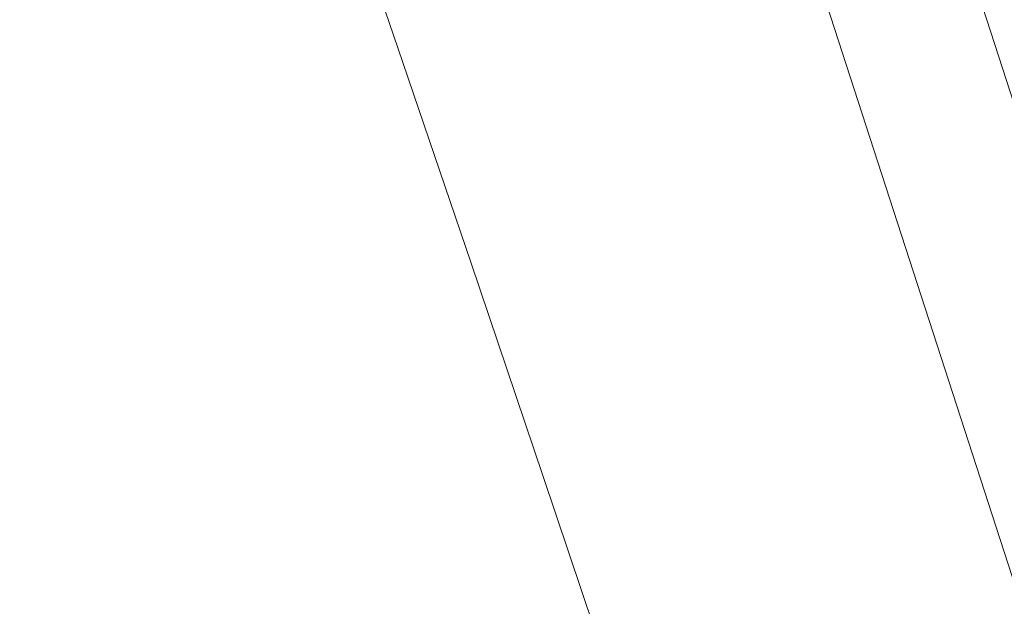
# Model space of a CAD drawing. Header units: millimetres. Extents: x -62314 to 79800, y -34032 to 28340.
# Tile 212 of 256: x 65032 to 65285, y -2336 to -2184. Entities that reach past the tile are written whole.
import ezdxf

# ---------------------------------------------------------------- set-up
doc = ezdxf.new("R2010")
doc.units = ezdxf.units.MM
doc.header["$LTSCALE"] = 508
doc.linetypes.add('Dash Style-6', pattern=[1.04164, 0.625, -0.20828, 0.06943, -0.13893])
for name, color, linetype, lineweight in [('(00) tekening-aanzicht grijs', 8, 'Continuous', 0), ('(00) tekening-stramien-algemeen', 7, 'Dash Style-6', 0), ('None', 7, 'Continuous', 0)]:
    doc.layers.add(name, color=color, linetype=linetype, lineweight=lineweight)

# ---------------------------------------------------------------- blocks, each defined once
blk = doc.blocks.new('bu-b-10')
at = {"layer": 'None', "color": 17, "lineweight": 0, "transparency": 33554687, "flags": 128}
blk.add_lwpolyline([(17471.6, 4239.12), (17492.28, 4207.24), (16493.57, 3559.5), (16472.89, 3591.38)], close=True, dxfattribs=at)
blk = doc.blocks.new('blok B 01 (2D)')
at = {"layer": '(00) tekening-aanzicht grijs', "color": 17, "lineweight": 0, "transparency": 33554687, "flags": 128}
blk.add_lwpolyline([(67147.1, 17815), (67147.15, 17815, 0.120217), (58755.98, 30980.72), (59001.11, 31046.44), (59684.33, 30368.24), (59885.21, 30565.97, -0.112264), (67637.51, 17925.97, -0.000404), (67654.79, 17874.82), (67653.59, 17874.13, -0.068823), (67693, 17589.15), (67693, 8520.64), (67193, 8520.64), (67193, 17589.15, 0.081822), (67163.93, 17765.58)], format="xyb", dxfattribs=at)
at = {"layer": 'None', "color": 17, "lineweight": 0, "transparency": 33554687, "flags": 128}
blk.add_lwpolyline([(67854.77, 18398.59, 0.109455), (60141.36, 30818.11)], format="xyb", dxfattribs=at)
at = {"layer": 'None', "color": 17, "transparency": 33554687, "rotation": 90}
blk.add_blockref('bu-b-10', (68046.99, 8444.05), dxfattribs=at)
blk = doc.blocks.new('Stramien blok B')
at = {"layer": '(00) tekening-stramien-algemeen', "color": 2, "lineweight": 0, "transparency": 33554687}
blk.add_arc((35700.81, -3868.71), 33612.33, 18.044708, 49.822253, dxfattribs=at)

msp = doc.modelspace()

# ---------------------------------------------------------------- block references
at = {"layer": 'None', "color": 17, "transparency": 33554687}
for name, p, rotation in [('blok B 01 (2D)', (-3125.94, -10622.93), 344.9999999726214), ('Stramien blok B', (0, 0), 344.9999645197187)]:
    msp.add_blockref(name, p, dxfattribs=dict(at, rotation=rotation))

doc.saveas('drawing.dxf')
